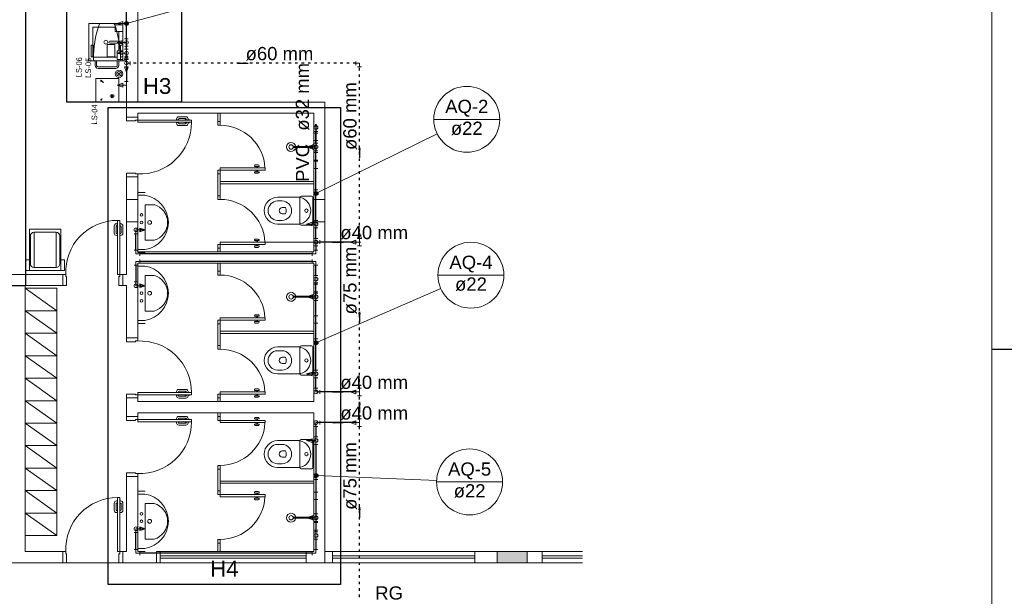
# Model space of a CAD drawing. Header units: millimetres. Extents: x -15 to 153, y -141 to 37.
# Tile 60 of 98: x 29 to 68, y -3 to 21. Entities that reach past the tile are written whole.
import ezdxf

# ---------------------------------------------------------------- set-up
doc = ezdxf.new("R2010")
doc.units = ezdxf.units.MM
doc.header["$MEASUREMENT"] = 0
doc.linetypes.add('DOT2', pattern=[3.175, 0, -3.175])
doc.layers.get('0').update_dxf_attribs({"color": 5, "lineweight": 20})
for name, color, linetype, lineweight in [('AF-Conexões', 9, 'Continuous', 20), ('AF-Conexões detalhe', 9, 'Continuous', 20), ('AF-Sentido tubo', 9, 'Continuous', 20), ('AF-Textos conexão', 7, 'Continuous', 20), ('AF-Textos tubo', 7, 'Continuous', 20), ('AF-Tubos', 4, 'Continuous', 30), ('AF-Tubos detalhe', 4, 'Continuous', 30), ('AQ-Colunas', 1, 'Continuous', 30), ('AQ-Conexões', 9, 'Continuous', 20), ('AQ-Conexões detalhe', 9, 'Continuous', 20), ('AQ-Indicação coluna', 5, 'Continuous', 20), ('AQ-Textos coluna', 7, 'Continuous', 20), ('AQ-Tubos detalhe', 1, 'DOT2', 30), ('DI-Detalhes', 1, 'Continuous', 30)]:
    doc.layers.add(name, color=color, linetype=linetype, lineweight=lineweight)
doc.layers.add('XX-FOLHA', color=253, linetype='Continuous')
doc.styles.add('Arial', font='arial.ttf')
doc.styles.add('romans.shx', font='txt')
doc.dimstyles.get("Standard").update_dxf_attribs({"dimtxt": 0.18, "dimasz": 0.18, "dimexe": 0.18, "dimexo": 0.0625, "dimgap": 0.09, "dimtad": 0, "dimtih": 1, "dimtoh": 1, "dimdec": 4, "dimzin": 0, "dimdsep": 46, "dimtxsty": 'Standard', "dimcen": 0.09, "dimadec": 0, "dimazin": 0, "dimtfac": 1, "dimtdec": 4, "dimtofl": 0, "dimtmove": 0, "dimatfit": 3, "dimfxl": 1, "dimtolj": 1, "dimtzin": 0, "dimarcsym": 0})

# ---------------------------------------------------------------- blocks, each defined once
blk = doc.blocks.new('Aprovacao A-1_SC')
at = {"layer": 'XX-FOLHA'}
blk.add_line((840, 297), (830, 297), dxfattribs=at)
at = {"layer": 'XX-FOLHA', "ltscale": 0.5, "const_width": 0.5}
blk.add_lwpolyline([(25, 584), (25, 10), (830, 10), (830, 584), (25, 584)], dxfattribs=at)

msp = doc.modelspace()

# ---------------------------------------------------------------- hatches: boundary and pattern name
at = {"linetype": 'Continuous'}
msp.add_hatch(color=256, dxfattribs=at).paths.add_polyline_path([(48.913, -0.745), (47.714, -0.745), (47.714, -1.195), (48.913, -1.195)])

# ---------------------------------------------------------------- linework, layer by layer
for p, q in [((32.864, 16.654), (32.864, 35.146)), ((33.314, 17.255), (33.314, 25.805)), ((31.363, 20.405), (31.363, 18.904)), ((31.363, 20.405), (32.864, 20.405)), ((31.514, 20.254), (32.414, 20.254)), ((31.514, 20.254), (31.514, 19.055)), ((31.831, 20.405), (32.335, 20.405)), ((32.414, 20.344), (32.414, 20.086)), ((32.414, 20.344), (32.713, 20.344)), ((32.713, 20.405), (32.713, 18.904)), ((32.864, 20.405), (32.864, 18.904)), ((32.414, 20.086), (32.713, 20.086)), ((32.564, 20.086), (32.564, 19.7)), ((31.543, 19.538), (31.453, 19.538)), ((31.453, 19.538), (31.453, 19.07)), ((31.543, 19.538), (31.543, 19.07)), ((32.092, 19.561), (32.401, 19.561)), ((32.092, 19.064), (32.092, 19.561)), ((32.713, 19.7), (32.204, 19.7)), ((32.713, 19.61), (32.204, 19.61)), ((32.401, 19.561), (32.401, 19.064)), ((32.564, 19.61), (32.564, 19.304)), ((32.623, 19.538), (32.713, 19.538)), ((32.623, 19.538), (32.623, 19.07)), ((32.713, 19.538), (32.713, 19.07)), ((31.543, 19.07), (31.453, 19.07)), ((31.514, 19.055), (32.497, 19.055)), ((32.401, 19.064), (32.092, 19.064)), ((32.497, 19.304), (32.713, 19.304)), ((32.497, 18.965), (32.497, 19.304)), ((32.497, 18.965), (32.713, 18.965)), ((32.623, 19.07), (32.713, 19.07)), ((31.363, 18.904), (32.864, 18.904)), ((31.601, 18.904), (32.564, 18.904)), ((31.61, 18.904), (31.61, 18.724)), ((31.669, 18.904), (31.669, 18.724)), ((31.73, 18.665), (32.437, 18.665)), ((31.73, 18.605), (32.437, 18.605)), ((32.497, 18.904), (32.497, 18.724)), ((32.555, 18.904), (32.555, 18.724)), ((32.864, 18.812), (32.864, 17.932)), ((31.867, 18.094), (31.928, 18.034)), ((31.871, 18.11), (31.939, 18.044)), ((31.939, 18.044), (31.928, 18.034)), ((31.853, 17.39), (31.849, 17.387)), ((31.879, 17.327), (31.849, 17.387)), ((31.885, 17.332), (31.853, 17.39)), ((31.865, 17.369), (31.88, 17.378)), ((31.871, 17.356), (31.889, 17.368)), ((31.88, 17.378), (31.889, 17.368)), ((31.879, 17.327), (31.885, 17.332)), ((33.314, 17.255), (40.813, 17.255)), ((40.813, -0.745), (40.813, 17.255)), ((32.864, 16.654), (33.314, 16.654)), ((32.864, 16.654), (32.864, 16.505)), ((33.314, 16.805), (40.363, 16.805)), ((33.314, 16.654), (33.314, 16.805)), ((33.314, 16.535), (33.314, 16.654)), ((34.871, 16.537), (34.871, 16.576)), ((34.961, 16.666), (35.246, 16.666)), ((34.976, 16.591), (35.233, 16.591)), ((35.336, 16.55), (35.336, 16.576)), ((36.524, 16.805), (36.524, 16.474)), ((36.614, 16.805), (36.614, 16.474)), ((40.363, 11.254), (40.363, 16.805)), ((32.864, 16.505), (33.224, 16.505)), ((33.224, 16.505), (33.224, 16.535)), ((33.224, 16.535), (33.314, 16.535)), ((33.314, 16.535), (35.474, 16.535)), ((33.314, 16.445), (33.314, 16.535)), ((35.474, 16.445), (33.314, 16.445)), ((34.945, 16.537), (34.871, 16.537)), ((34.871, 16.442), (34.871, 16.405)), ((34.945, 16.442), (34.871, 16.442)), ((34.945, 16.537), (34.945, 16.559)), ((34.945, 16.442), (34.945, 16.42)), ((34.961, 16.315), (35.246, 16.315)), ((34.976, 16.388), (35.233, 16.388)), ((35.222, 16.535), (35.222, 16.553)), ((35.222, 16.553), (35.263, 16.553)), ((35.222, 16.445), (35.222, 16.427)), ((35.222, 16.427), (35.263, 16.427)), ((35.263, 16.55), (35.263, 16.559)), ((35.263, 16.429), (35.263, 16.42)), ((35.375, 16.55), (35.336, 16.55)), ((35.375, 16.429), (35.336, 16.429)), ((35.336, 16.429), (35.336, 16.405)), ((35.375, 16.535), (35.375, 16.55)), ((35.375, 16.445), (35.375, 16.429)), ((35.474, 16.535), (35.474, 16.445)), ((36.614, 16.474), (36.524, 16.474)), ((36.524, 16.474), (36.524, 16.325)), ((36.614, 16.325), (36.524, 16.325)), ((36.614, 16.474), (36.614, 16.325)), ((40.318, 15.475), (39.542, 15.475)), ((40.318, 15.434), (39.542, 15.434)), ((40.363, 15.536), (40.318, 15.536)), ((40.318, 15.536), (40.318, 15.374)), ((40.318, 15.374), (40.363, 15.374)), ((36.614, 14.615), (38.414, 14.615)), ((36.614, 14.525), (36.614, 14.615)), ((37.994, 14.674), (37.994, 14.705)), ((37.994, 14.674), (38.174, 14.674)), ((38.023, 14.735), (38.144, 14.735)), ((38.054, 14.615), (38.054, 14.674)), ((38.113, 14.615), (38.113, 14.674)), ((38.174, 14.674), (38.174, 14.705)), ((38.414, 14.525), (38.414, 14.615)), ((32.864, 14.255), (32.864, 14.404)), ((32.864, 14.404), (33.224, 14.404)), ((32.864, 14.255), (33.314, 14.255)), ((32.864, 10.354), (32.864, 14.255)), ((33.224, 14.404), (33.224, 14.375)), ((33.224, 14.375), (33.314, 14.375)), ((33.314, 14.375), (33.314, 14.255)), ((33.314, 11.254), (33.314, 14.255)), ((36.524, 14.375), (36.524, 14.525)), ((36.614, 14.525), (36.524, 14.525)), ((36.614, 14.375), (36.524, 14.375)), ((36.524, 14.375), (36.524, 13.504)), ((36.614, 14.525), (38.414, 14.525)), ((36.614, 14.375), (36.614, 14.525)), ((36.614, 14.375), (36.614, 13.504)), ((37.994, 14.435), (37.994, 14.465)), ((37.994, 14.465), (38.174, 14.465)), ((38.023, 14.404), (38.144, 14.404)), ((38.054, 14.465), (38.054, 14.525)), ((38.113, 14.465), (38.113, 14.525)), ((38.174, 14.435), (38.174, 14.465)), ((40.363, 14.075), (36.614, 14.075)), ((40.363, 13.985), (36.614, 13.985)), ((33.314, 11.254), (33.314, 13.61)), ((33.598, 13.522), (33.314, 13.522)), ((33.343, 13.639), (33.613, 13.639)), ((36.614, 13.504), (36.524, 13.504)), ((36.524, 13.504), (36.524, 13.355)), ((36.614, 13.504), (36.614, 13.355)), ((39.809, 13.445), (38.909, 13.445)), ((39.809, 12.365), (39.809, 13.445)), ((39.854, 13.49), (40.289, 13.49)), ((40.334, 13.445), (40.334, 12.365)), ((32.864, 13.355), (33.314, 13.355)), ((33.613, 11.72), (33.613, 13.144)), ((33.613, 13.144), (33.973, 13.144)), ((36.614, 13.355), (36.524, 13.355)), ((38.909, 13.295), (39.103, 13.295)), ((39.223, 13.031), (39.103, 13.031)), ((40.363, 13.355), (40.813, 13.355)), ((39.103, 12.779), (39.223, 12.779)), ((32.374, 12.004), (32.374, 12.289)), ((32.447, 12.017), (32.447, 12.275)), ((32.486, 12.379), (32.464, 12.379)), ((32.486, 12.305), (32.477, 12.305)), ((32.486, 12.415), (32.486, 12.379)), ((32.504, 12.415), (32.486, 12.415)), ((32.486, 12.265), (32.486, 12.305)), ((32.504, 12.265), (32.486, 12.265)), ((32.504, 12.514), (32.504, 10.354)), ((32.594, 12.514), (32.504, 12.514)), ((32.594, 10.354), (32.594, 12.514)), ((32.594, 12.415), (32.609, 12.415)), ((32.594, 12.265), (32.612, 12.265)), ((32.609, 12.415), (32.609, 12.379)), ((32.609, 12.379), (32.632, 12.379)), ((32.609, 12.305), (32.618, 12.305)), ((32.612, 12.265), (32.612, 12.305)), ((32.65, 12.017), (32.65, 12.275)), ((32.722, 12.004), (32.722, 12.289)), ((32.864, 12.455), (33.314, 12.455)), ((38.909, 12.514), (39.103, 12.514)), ((39.809, 12.365), (38.909, 12.365)), ((40.289, 12.32), (39.854, 12.32)), ((40.363, 12.455), (40.813, 12.455)), ((29.017, 10.781), (29.017, 11.887)), ((29.167, 10.633), (29.167, 12.037)), ((29.167, 12.037), (30.049, 12.037)), ((30.049, 10.633), (30.049, 12.037)), ((30.2, 10.781), (30.2, 11.887)), ((32.501, 11.914), (32.464, 11.914)), ((32.501, 11.987), (32.477, 11.987)), ((32.501, 11.987), (32.501, 11.914)), ((32.596, 11.987), (32.596, 11.914)), ((32.596, 11.987), (32.618, 11.987)), ((32.596, 11.914), (32.632, 11.914)), ((33.613, 11.72), (33.973, 11.72)), ((36.524, 11.405), (36.524, 11.555)), ((36.614, 11.555), (36.524, 11.555)), ((36.614, 11.645), (38.414, 11.645)), ((36.614, 11.555), (36.614, 11.645)), ((36.614, 11.555), (38.414, 11.555)), ((36.614, 11.405), (36.614, 11.555)), ((37.994, 11.704), (37.994, 11.735)), ((37.994, 11.704), (38.174, 11.704)), ((37.994, 11.465), (37.994, 11.495)), ((37.994, 11.495), (38.174, 11.495)), ((38.023, 11.765), (38.144, 11.765)), ((38.054, 11.645), (38.054, 11.704)), ((38.054, 11.495), (38.054, 11.555)), ((38.113, 11.645), (38.113, 11.704)), ((38.113, 11.495), (38.113, 11.555)), ((38.174, 11.704), (38.174, 11.735)), ((38.174, 11.465), (38.174, 11.495)), ((38.414, 11.555), (38.414, 11.645)), ((38.414, 11.645), (42.244, 11.645)), ((33.598, 11.344), (33.314, 11.344)), ((33.314, 11.254), (40.363, 11.254)), ((33.314, 11.254), (40.363, 11.254)), ((33.343, 11.225), (33.613, 11.225)), ((36.524, 11.405), (36.524, 11.254)), ((36.614, 11.405), (36.524, 11.405)), ((36.614, 11.405), (36.614, 11.254)), ((38.023, 11.434), (38.144, 11.434)), ((28.828, 10.939), (28.828, 10.505)), ((28.978, 10.939), (28.828, 10.939)), ((30.238, 10.939), (30.389, 10.939)), ((30.389, 10.939), (30.389, 10.505)), ((33.314, 7.805), (33.314, 10.804)), ((33.314, 10.804), (40.363, 10.804)), ((33.314, 8.419), (33.314, 10.775)), ((33.598, 10.687), (33.314, 10.687)), ((33.343, 10.804), (33.613, 10.804)), ((36.524, 10.804), (36.524, 10.475)), ((36.614, 10.804), (36.614, 10.475)), ((40.363, 5.255), (40.363, 10.804)), ((23.864, 10.354), (30.314, 10.354)), ((28.828, 10.505), (28.978, 10.505)), ((29.167, 10.633), (30.049, 10.633)), ((30.389, 10.505), (30.238, 10.505)), ((30.314, 9.904), (30.314, 10.354)), ((30.434, 10.354), (30.314, 10.354)), ((30.434, 10.264), (30.434, 10.354)), ((30.463, 10.264), (30.434, 10.264)), ((30.463, 9.904), (30.463, 10.264)), ((32.504, 10.354), (32.594, 10.354)), ((32.564, 9.904), (32.564, 10.264)), ((32.564, 10.264), (32.594, 10.264)), ((32.594, 10.354), (32.713, 10.354)), ((32.594, 10.264), (32.594, 10.354)), ((32.713, 10.354), (32.864, 10.354)), ((32.713, 9.904), (32.713, 10.354)), ((33.613, 8.885), (33.613, 10.309)), ((33.613, 10.309), (33.973, 10.309)), ((36.614, 10.475), (36.524, 10.475)), ((36.524, 10.475), (36.524, 10.325)), ((36.614, 10.325), (36.524, 10.325)), ((36.614, 10.475), (36.614, 10.325)), ((28.814, -0.745), (28.814, 9.904)), ((28.814, 9.904), (30.314, 9.904)), ((30.314, 9.904), (30.463, 9.904)), ((32.713, 9.904), (32.564, 9.904)), ((32.713, 9.904), (32.864, 9.904)), ((32.864, 7.805), (32.864, 9.904)), ((30.074, 8.894), (28.814, 9.794)), ((40.318, 9.476), (39.542, 9.476)), ((40.363, 9.535), (40.318, 9.535)), ((40.318, 9.535), (40.318, 9.373)), ((40.318, 9.434), (39.542, 9.434)), ((40.318, 9.373), (40.363, 9.373)), ((30.074, 7.994), (28.814, 8.894)), ((28.814, 8.894), (30.074, 8.894)), ((33.613, 8.885), (33.973, 8.885)), ((37.994, 8.675), (37.994, 8.705)), ((37.994, 8.675), (38.174, 8.675)), ((38.023, 8.734), (38.144, 8.734)), ((38.054, 8.615), (38.054, 8.675)), ((38.113, 8.615), (38.113, 8.675)), ((38.174, 8.675), (38.174, 8.705)), ((33.598, 8.509), (33.314, 8.509)), ((33.343, 8.39), (33.613, 8.39)), ((36.524, 8.374), (36.524, 8.525)), ((36.614, 8.525), (36.524, 8.525)), ((36.614, 8.374), (36.524, 8.374)), ((36.524, 8.374), (36.524, 7.505)), ((36.614, 8.615), (38.414, 8.615)), ((36.614, 8.525), (36.614, 8.615)), ((36.614, 8.525), (38.414, 8.525)), ((36.614, 8.374), (36.614, 8.525)), ((36.614, 8.374), (36.614, 7.505)), ((37.994, 8.435), (37.994, 8.464)), ((37.994, 8.464), (38.174, 8.464)), ((38.023, 8.405), (38.144, 8.405)), ((38.054, 8.464), (38.054, 8.525)), ((38.113, 8.464), (38.113, 8.525)), ((38.174, 8.435), (38.174, 8.464)), ((38.414, 8.525), (38.414, 8.615)), ((30.074, 7.094), (28.814, 7.994)), ((28.814, 7.994), (30.074, 7.994)), ((40.363, 8.075), (36.614, 8.075)), ((40.363, 7.985), (36.614, 7.985)), ((32.864, 7.805), (33.314, 7.805)), ((32.864, 7.805), (32.864, 7.654)), ((32.864, 7.654), (33.224, 7.654)), ((33.224, 7.685), (33.314, 7.685)), ((33.224, 7.654), (33.224, 7.685)), ((33.314, 7.685), (33.314, 7.805)), ((36.614, 7.505), (36.524, 7.505)), ((36.524, 7.505), (36.524, 7.355)), ((36.614, 7.505), (36.614, 7.355)), ((36.614, 7.355), (36.524, 7.355)), ((39.809, 7.445), (38.909, 7.445)), ((38.909, 7.294), (39.103, 7.294)), ((39.809, 6.365), (39.809, 7.445)), ((39.854, 7.49), (40.289, 7.49)), ((40.334, 7.445), (40.334, 6.365)), ((30.074, 6.194), (28.814, 7.094)), ((28.814, 7.094), (30.074, 7.094)), ((39.223, 7.031), (39.103, 7.031)), ((39.103, 6.779), (39.223, 6.779)), ((38.909, 6.515), (39.103, 6.515)), ((39.809, 6.365), (38.909, 6.365)), ((40.289, 6.32), (39.854, 6.32)), ((30.074, 5.294), (28.814, 6.194)), ((32.864, 5.555), (33.224, 5.555)), ((32.864, 5.404), (32.864, 5.555)), ((33.224, 5.555), (33.224, 5.525)), ((33.224, 5.525), (33.314, 5.525)), ((35.474, 5.615), (33.314, 5.615)), ((33.314, 5.615), (33.314, 5.525)), ((33.314, 5.525), (35.474, 5.525)), ((33.314, 5.525), (33.314, 5.404)), ((34.871, 5.618), (34.871, 5.656)), ((34.945, 5.618), (34.871, 5.618)), ((34.945, 5.521), (34.871, 5.521)), ((34.871, 5.521), (34.871, 5.485)), ((34.945, 5.618), (34.945, 5.641)), ((34.945, 5.521), (34.945, 5.498)), ((34.961, 5.746), (35.246, 5.746)), ((34.976, 5.669), (35.233, 5.669)), ((35.222, 5.633), (35.263, 5.633)), ((35.222, 5.615), (35.222, 5.633)), ((35.222, 5.525), (35.222, 5.507)), ((35.263, 5.632), (35.263, 5.641)), ((35.336, 5.632), (35.336, 5.656)), ((35.375, 5.632), (35.336, 5.632)), ((35.375, 5.615), (35.375, 5.632)), ((35.375, 5.525), (35.375, 5.507)), ((35.474, 5.525), (35.474, 5.615)), ((36.524, 5.404), (36.524, 5.555)), ((36.614, 5.555), (36.524, 5.555)), ((36.614, 5.645), (38.414, 5.645)), ((36.614, 5.555), (36.614, 5.645)), ((36.614, 5.555), (38.414, 5.555)), ((36.614, 5.404), (36.614, 5.555)), ((37.994, 5.705), (37.994, 5.735)), ((37.994, 5.705), (38.174, 5.705)), ((38.023, 5.764), (38.144, 5.764)), ((38.054, 5.645), (38.054, 5.705)), ((38.054, 5.494), (38.054, 5.555)), ((38.113, 5.645), (38.113, 5.705)), ((38.113, 5.494), (38.113, 5.555)), ((38.174, 5.705), (38.174, 5.735)), ((38.414, 5.555), (38.414, 5.645)), ((30.074, 4.394), (28.814, 5.294)), ((28.814, 5.294), (30.074, 5.294)), ((33.314, 5.404), (32.864, 5.404)), ((32.864, 4.655), (32.864, 5.404)), ((33.314, 5.255), (33.314, 5.404)), ((33.314, 5.255), (40.363, 5.255)), ((33.314, 5.255), (40.363, 5.255)), ((34.961, 5.395), (35.246, 5.395)), ((34.976, 5.47), (35.233, 5.47)), ((35.222, 5.507), (35.263, 5.507)), ((35.263, 5.507), (35.263, 5.498)), ((35.336, 5.507), (35.336, 5.485)), ((35.375, 5.507), (35.336, 5.507)), ((36.524, 5.404), (36.524, 5.255)), ((36.614, 5.404), (36.524, 5.404)), ((36.614, 5.404), (36.614, 5.255)), ((37.994, 5.465), (37.994, 5.494)), ((37.994, 5.494), (38.174, 5.494)), ((38.023, 5.435), (38.144, 5.435)), ((38.174, 5.465), (38.174, 5.494)), ((33.314, 4.805), (33.314, 4.655)), ((33.314, 4.655), (33.314, 4.805)), ((33.314, 4.805), (40.363, 4.805)), ((36.524, 4.655), (36.524, 4.805)), ((36.614, 4.655), (36.614, 4.805)), ((40.363, -0.745), (40.363, 4.805)), ((30.074, 3.494), (28.814, 4.394)), ((28.814, 4.394), (30.074, 4.394)), ((33.314, 4.655), (32.864, 4.655)), ((32.864, 4.655), (32.864, 4.504)), ((32.864, 4.504), (33.224, 4.504)), ((33.224, 4.504), (33.224, 4.535)), ((33.224, 4.535), (33.314, 4.535)), ((33.314, 4.535), (33.314, 4.655)), ((33.314, 4.535), (35.474, 4.535)), ((33.314, 4.445), (33.314, 4.535)), ((35.474, 4.445), (33.314, 4.445)), ((34.871, 4.538), (34.871, 4.576)), ((34.945, 4.538), (34.871, 4.538)), ((34.871, 4.441), (34.871, 4.405)), ((34.945, 4.441), (34.871, 4.441)), ((34.945, 4.538), (34.945, 4.561)), ((34.945, 4.441), (34.945, 4.418)), ((34.961, 4.666), (35.246, 4.666)), ((34.976, 4.589), (35.233, 4.589)), ((34.976, 4.39), (35.233, 4.39)), ((35.222, 4.535), (35.222, 4.553)), ((35.222, 4.553), (35.263, 4.553)), ((35.222, 4.445), (35.222, 4.427)), ((35.222, 4.427), (35.263, 4.427)), ((35.263, 4.552), (35.263, 4.561)), ((35.263, 4.427), (35.263, 4.418)), ((35.336, 4.552), (35.336, 4.576)), ((35.375, 4.552), (35.336, 4.552)), ((35.375, 4.427), (35.336, 4.427)), ((35.336, 4.427), (35.336, 4.405)), ((35.375, 4.535), (35.375, 4.552)), ((35.375, 4.445), (35.375, 4.427)), ((35.474, 4.535), (35.474, 4.445)), ((36.614, 4.655), (36.524, 4.655)), ((36.524, 4.655), (36.524, 4.504)), ((36.614, 4.504), (36.524, 4.504)), ((36.614, 4.655), (36.614, 4.504)), ((36.614, 4.504), (38.414, 4.504)), ((36.614, 4.504), (36.614, 4.414)), ((36.614, 4.414), (38.414, 4.414)), ((37.994, 4.594), (37.994, 4.565)), ((37.994, 4.565), (38.174, 4.565)), ((37.994, 4.355), (37.994, 4.324)), ((37.994, 4.355), (38.174, 4.355)), ((38.023, 4.625), (38.144, 4.625)), ((38.054, 4.565), (38.054, 4.504)), ((38.054, 4.414), (38.054, 4.355)), ((38.113, 4.565), (38.113, 4.504)), ((38.113, 4.414), (38.113, 4.355)), ((38.174, 4.594), (38.174, 4.565)), ((38.174, 4.355), (38.174, 4.324)), ((38.414, 4.504), (38.414, 4.414)), ((34.961, 4.315), (35.246, 4.315)), ((38.023, 4.295), (38.144, 4.295)), ((39.809, 3.694), (38.909, 3.694)), ((39.809, 2.614), (39.809, 3.694)), ((39.854, 3.739), (40.289, 3.739)), ((40.334, 3.694), (40.334, 2.614)), ((30.074, 2.594), (28.814, 3.494)), ((28.814, 3.494), (30.074, 3.494)), ((38.909, 3.545), (39.103, 3.545)), ((39.223, 3.28), (39.103, 3.28)), ((38.909, 2.765), (39.103, 2.765)), ((39.103, 3.028), (39.223, 3.028)), ((30.074, 1.694), (28.814, 2.594)), ((32.864, 2.254), (32.864, 2.405)), ((32.864, 2.405), (33.224, 2.405)), ((33.224, 2.405), (33.224, 2.375)), ((33.224, 2.375), (33.314, 2.375)), ((33.314, 2.375), (33.314, 2.254)), ((36.614, 2.704), (36.524, 2.704)), ((36.524, 2.555), (36.524, 2.704)), ((36.614, 2.555), (36.524, 2.555)), ((36.524, 1.685), (36.524, 2.555)), ((36.614, 2.555), (36.614, 2.704)), ((36.614, 1.685), (36.614, 2.555)), ((39.809, 2.614), (38.909, 2.614)), ((40.289, 2.569), (39.854, 2.569)), ((32.864, -0.745), (32.864, 2.254)), ((32.864, 2.254), (33.314, 2.254)), ((33.314, -0.745), (33.314, 2.254)), ((40.363, 2.074), (36.614, 2.074)), ((40.363, 1.984), (36.614, 1.984)), ((30.074, 0.794), (28.814, 1.694)), ((28.814, 1.694), (30.074, 1.694)), ((33.314, -0.716), (33.314, 1.64)), ((33.343, 1.669), (33.613, 1.669)), ((36.614, 1.685), (36.524, 1.685)), ((36.524, 1.685), (36.524, 1.534)), ((36.614, 1.685), (36.614, 1.534)), ((37.994, 1.624), (37.994, 1.595)), ((37.994, 1.595), (38.174, 1.595)), ((38.023, 1.655), (38.144, 1.655)), ((38.054, 1.595), (38.054, 1.534)), ((38.113, 1.595), (38.113, 1.534)), ((38.174, 1.624), (38.174, 1.595)), ((32.374, 0.904), (32.374, 1.187)), ((32.486, 1.277), (32.464, 1.277)), ((32.486, 1.205), (32.477, 1.205)), ((32.486, 1.316), (32.486, 1.277)), ((32.504, 1.316), (32.486, 1.316)), ((32.486, 1.165), (32.486, 1.205)), ((32.504, 1.415), (32.504, -0.745)), ((32.594, 1.415), (32.504, 1.415)), ((32.594, -0.745), (32.594, 1.415)), ((32.594, 1.316), (32.609, 1.316)), ((32.609, 1.316), (32.609, 1.277)), ((32.609, 1.277), (32.632, 1.277)), ((32.609, 1.205), (32.618, 1.205)), ((32.612, 1.165), (32.612, 1.205)), ((32.722, 0.904), (32.722, 1.187)), ((33.598, 1.552), (33.314, 1.552)), ((36.614, 1.534), (36.524, 1.534)), ((36.614, 1.534), (38.414, 1.534)), ((36.614, 1.534), (36.614, 1.444)), ((36.614, 1.444), (38.414, 1.444)), ((37.994, 1.385), (37.994, 1.354)), ((37.994, 1.385), (38.174, 1.385)), ((38.023, 1.325), (38.144, 1.325)), ((38.054, 1.444), (38.054, 1.385)), ((38.113, 1.444), (38.113, 1.385)), ((38.174, 1.385), (38.174, 1.354)), ((38.414, 1.534), (38.414, 1.444)), ((30.074, -0.106), (28.814, 0.794)), ((28.814, 0.794), (30.074, 0.794)), ((32.447, 0.917), (32.447, 1.174)), ((32.501, 0.814), (32.464, 0.814)), ((32.501, 0.889), (32.477, 0.889)), ((32.504, 1.165), (32.486, 1.165)), ((32.501, 0.889), (32.501, 0.814)), ((32.594, 1.165), (32.612, 1.165)), ((32.596, 0.889), (32.596, 0.814)), ((32.596, 0.889), (32.618, 0.889)), ((32.596, 0.814), (32.632, 0.814)), ((32.65, 0.917), (32.65, 1.174)), ((33.613, -0.25), (33.613, 1.174)), ((33.613, 1.174), (33.973, 1.174)), ((40.318, 0.625), (39.542, 0.625)), ((40.318, 0.584), (39.542, 0.584)), ((40.363, 0.686), (40.318, 0.686)), ((40.318, 0.686), (40.318, 0.524)), ((40.318, 0.524), (40.363, 0.524)), ((33.613, -0.25), (33.973, -0.25)), ((36.614, -0.266), (36.524, -0.266)), ((36.524, -0.415), (36.524, -0.266)), ((36.614, -0.415), (36.614, -0.266)), ((28.814, -0.745), (30.314, -0.745)), ((30.314, -1.195), (30.314, -0.745)), ((30.434, -0.745), (30.314, -0.745)), ((30.434, -0.835), (30.434, -0.745)), ((32.504, -0.745), (32.594, -0.745)), ((32.594, -0.745), (32.713, -0.745)), ((32.594, -0.835), (32.594, -0.745)), ((32.713, -0.745), (32.864, -0.745)), ((32.713, -1.195), (32.713, -0.745)), ((33.598, -0.626), (33.314, -0.626)), ((33.343, -0.745), (33.613, -0.745)), ((34.063, -1.195), (34.063, -0.745)), ((34.214, -0.745), (34.063, -0.745)), ((34.214, -0.745), (40.064, -0.745)), ((34.214, -1.195), (34.214, -0.745)), ((36.614, -0.415), (36.524, -0.415)), ((36.524, -0.745), (36.524, -0.415)), ((36.614, -0.745), (36.614, -0.415)), ((40.064, -1.195), (40.064, -0.745)), ((40.064, -0.745), (40.363, -0.745)), ((40.813, -0.745), (41.114, -0.745)), ((41.114, -1.195), (41.114, -0.745)), ((41.114, -0.745), (46.814, -0.745)), ((46.814, -1.195), (46.814, -0.745)), ((46.814, -0.745), (49.514, -0.745)), ((47.714, -1.195), (47.714, -0.745)), ((48.913, -1.195), (48.913, -0.745)), ((49.514, -1.195), (49.514, -0.745)), ((49.514, -0.745), (51.12, -0.745)), ((30.463, -0.835), (30.434, -0.835)), ((30.463, -1.195), (30.463, -0.835)), ((32.564, -1.195), (32.564, -0.835)), ((32.564, -0.835), (32.594, -0.835)), ((30.314, -1.195), (26.863, -1.195)), ((30.314, -1.195), (30.463, -1.195)), ((32.713, -1.195), (32.564, -1.195)), ((32.713, -1.195), (32.864, -1.195)), ((34.214, -1.195), (34.063, -1.195)), ((34.214, -1.195), (40.064, -1.195)), ((40.064, -1.195), (41.114, -1.195)), ((41.114, -1.195), (46.814, -1.195)), ((46.814, -1.195), (49.514, -1.195)), ((49.514, -1.195), (51.12, -1.195))]:
    msp.add_line(p, q)
at = {"color": 1}
for p, q in [((34.214, -0.925), (40.064, -0.925)), ((34.214, -1.015), (40.064, -1.015)), ((41.114, -0.925), (46.814, -0.925)), ((41.114, -1.015), (46.814, -1.015)), ((49.514, -0.925), (51.12, -0.925)), ((49.514, -1.015), (51.12, -1.015))]:
    msp.add_line(p, q, dxfattribs=at)
for points in [[(33.314, 35.146), (33.314, 17.255), (40.813, 17.255), (40.813, -1.195), (2.873, -1.195), (2.864, -1.195), (2.864, -0.745), (2.864, 35.146)], [(31.633, 17.27), (31.633, 18.184), (31.649, 18.2), (32.549, 18.2), (32.564, 18.184), (32.564, 17.27), (32.549, 17.255), (31.649, 17.255), (31.633, 17.27)], [(32.249, 17.5), (32.249, 17.486), (32.216, 17.486), (32.216, 17.5), (32.249, 17.5)], [(32.276, 17.531), (32.266, 17.527), (32.248, 17.557), (32.258, 17.563), (32.276, 17.531)], [(32.267, 17.459), (32.276, 17.455), (32.258, 17.423), (32.249, 17.431), (32.267, 17.459)], [(32.317, 17.527), (32.308, 17.534), (32.324, 17.563), (32.335, 17.558), (32.317, 17.527)], [(32.308, 17.455), (32.32, 17.462), (32.335, 17.432), (32.326, 17.423), (32.308, 17.455)], [(32.335, 17.489), (32.335, 17.5), (32.369, 17.5), (32.369, 17.489), (32.335, 17.489)], [(28.978, 12.163), (28.978, 10.505), (30.238, 10.505), (30.238, 12.163), (28.978, 12.163)], [(30.074, 9.794), (30.074, 6.194), (28.814, 6.194), (28.814, 9.794), (30.074, 9.794)], [(30.074, 6.194), (30.074, 2.594), (28.814, 2.594), (28.814, 6.194), (30.074, 6.194)], [(30.074, 2.594), (30.074, -0.106), (28.814, -0.106), (28.814, 2.594), (30.074, 2.594)]]:
    msp.add_lwpolyline(points)
for centre, radius in [((32.038, 19.655), 0.0769), ((32.564, 18.386), 0.15), ((32.564, 18.386), 0.09), ((32.564, 18.386), 0.03), ((31.852, 18.11), 0.0203), ((31.852, 17.347), 0.0152), ((32.293, 17.494), 0.0356), ((32.293, 17.494), 0.0109), ((39.458, 15.455), 0.0879), ((33.464, 12.733), 0.0525), ((40.07, 12.905), 0.0675), ((33.464, 12.433), 0.0525), ((33.793, 12.433), 0.075), ((33.464, 12.131), 0.0525), ((33.464, 9.898), 0.0525), ((33.464, 9.598), 0.0525), ((33.793, 9.598), 0.075), ((39.458, 9.454), 0.0879), ((33.464, 9.296), 0.0525), ((40.07, 6.905), 0.0675), ((40.07, 3.154), 0.0675), ((33.464, 0.763), 0.0525), ((33.464, 0.463), 0.0525), ((33.793, 0.463), 0.075), ((39.458, 0.605), 0.0879), ((33.464, 0.161), 0.0525)]:
    msp.add_circle(centre, radius)
for centre, radius, start, end in [((35.804, 18.974), 4.262, 161.148, 180.126), ((31.831, 20.344), 0.06, 90, 173.725), ((32.335, 20.344), 0.06, 6.2747, 90), ((28.361, 18.974), 4.262, 359.874, 18.8523), ((32.204, 19.655), 0.045, 90, 270), ((31.601, 18.965), 0.06, 180.11, 270), ((32.564, 18.965), 0.06, 270, 359.89), ((31.73, 18.724), 0.12, 180, 270), ((31.73, 18.724), 0.06, 180, 270), ((32.437, 18.724), 0.06, 270, 0), ((32.437, 18.724), 0.12, 270, 0), ((34.961, 16.576), 0.09, 90, 180), ((34.976, 16.559), 0.03, 90, 180), ((35.233, 16.559), 0.03, 0, 90), ((35.246, 16.576), 0.09, 0, 90), ((33.401, 16.445), 2.072, 267.562, 0), ((34.961, 16.405), 0.09, 180, 270), ((34.976, 16.42), 0.03, 180, 270), ((35.233, 16.42), 0.03, 270, 0), ((35.246, 16.405), 0.09, 270, 0), ((36.61, 14.521), 1.804, 2.9928, 89.9448), ((39.458, 15.455), 0.18, 6.7357, 353.264), ((38.023, 14.705), 0.03, 90, 180), ((38.144, 14.705), 0.03, 0, 90), ((38.023, 14.435), 0.03, 180, 270), ((38.144, 14.435), 0.03, 270, 0), ((33.343, 13.61), 0.03, 90, 180), ((33.445, 12.433), 1.099, 277.982, 82.0182), ((38.923, 12.905), 0.54, 91.6139, 268.386), ((39.845, 13.484), 0.0552, 225.738, 261.132), ((39.854, 13.445), 0.045, 90, 180), ((39.701, 12.905), 0.543, 284.705, 75.2952), ((40.289, 13.445), 0.045, 0, 90), ((33.773, 12.433), 0.74, 285.683, 74.3166), ((36.61, 11.551), 1.804, 2.9928, 89.9448), ((38.926, 12.905), 0.39, 92.2466, 267.753), ((39.116, 12.896), 0.134, 96.016, 176.881), ((39.088, 12.905), 0.39, 272.247, 87.7534), ((39.223, 13.016), 0.015, 30.6081, 90), ((38.999, 12.905), 0.262, 333.116, 26.8837), ((39.116, 12.913), 0.134, 182.241, 264.025), ((39.223, 12.793), 0.015, 270, 329.392), ((32.504, 10.444), 2.072, 90, 182.438), ((32.464, 12.289), 0.09, 90, 180), ((32.477, 12.275), 0.03, 90, 180), ((32.618, 12.275), 0.03, 0, 90), ((32.632, 12.289), 0.09, 0, 90), ((39.845, 12.325), 0.0552, 98.8679, 134.262), ((39.854, 12.365), 0.045, 180, 270), ((40.289, 12.365), 0.045, 270, 0), ((29.167, 11.887), 0.15, 90, 180), ((30.049, 11.887), 0.15, 0, 90), ((32.464, 12.004), 0.09, 180, 270), ((32.477, 12.017), 0.03, 180, 270), ((32.618, 12.017), 0.03, 270, 0), ((32.632, 12.004), 0.09, 270, 0), ((38.023, 11.735), 0.03, 90, 180), ((38.023, 11.465), 0.03, 180, 270), ((38.144, 11.735), 0.03, 0, 90), ((38.144, 11.465), 0.03, 270, 0), ((33.343, 11.254), 0.03, 180, 270), ((29.167, 10.781), 0.15, 180, 270), ((30.049, 10.781), 0.15, 270, 0), ((33.445, 9.598), 1.099, 277.982, 82.0182), ((33.773, 9.598), 0.74, 285.683, 74.3166), ((36.61, 8.521), 1.804, 2.9928, 89.9448), ((39.458, 9.454), 0.18, 6.7357, 353.264), ((38.023, 8.705), 0.03, 90, 180), ((38.144, 8.705), 0.03, 0, 90), ((33.343, 8.419), 0.03, 180, 270), ((38.023, 8.435), 0.03, 180, 270), ((38.144, 8.435), 0.03, 270, 0), ((33.401, 5.615), 2.072, 0, 92.4378), ((36.61, 5.551), 1.804, 2.9928, 89.9448), ((38.923, 6.905), 0.54, 91.6139, 268.386), ((38.926, 6.905), 0.39, 92.2466, 267.753), ((39.088, 6.905), 0.39, 272.247, 87.7534), ((39.845, 7.483), 0.0552, 225.738, 261.132), ((39.854, 7.445), 0.045, 90, 180), ((39.701, 6.905), 0.543, 284.705, 75.2952), ((40.289, 7.445), 0.045, 0, 90), ((39.116, 6.898), 0.134, 96.016, 176.881), ((39.116, 6.911), 0.134, 182.241, 264.025), ((39.223, 7.015), 0.015, 30.6081, 90), ((39.223, 6.794), 0.015, 270, 329.392), ((38.999, 6.905), 0.262, 333.116, 26.8837), ((39.845, 6.326), 0.0552, 98.8679, 134.262), ((39.854, 6.365), 0.045, 180, 270), ((40.289, 6.365), 0.045, 270, 0), ((34.961, 5.656), 0.09, 90, 180), ((34.976, 5.641), 0.03, 90, 180), ((35.233, 5.641), 0.03, 0, 90), ((35.246, 5.656), 0.09, 0, 90), ((38.023, 5.735), 0.03, 90, 180), ((38.144, 5.735), 0.03, 0, 90), ((34.961, 5.485), 0.09, 180, 270), ((34.976, 5.498), 0.03, 180, 270), ((35.233, 5.498), 0.03, 270, 0), ((35.246, 5.485), 0.09, 270, 0), ((38.023, 5.465), 0.03, 180, 270), ((38.144, 5.465), 0.03, 270, 0), ((33.401, 4.445), 2.072, 267.562, 0), ((34.961, 4.576), 0.09, 90, 180), ((34.961, 4.405), 0.09, 180, 270), ((34.976, 4.561), 0.03, 90, 180), ((34.976, 4.418), 0.03, 180, 270), ((35.233, 4.561), 0.03, 0, 90), ((35.233, 4.418), 0.03, 270, 0), ((35.246, 4.576), 0.09, 0, 90), ((35.246, 4.405), 0.09, 270, 0), ((36.61, 4.508), 1.804, 270.055, 357.007), ((38.023, 4.594), 0.03, 90, 180), ((38.144, 4.594), 0.03, 0, 90), ((38.023, 4.324), 0.03, 180, 270), ((38.144, 4.324), 0.03, 270, 0), ((38.923, 3.154), 0.54, 91.6139, 268.386), ((39.845, 3.734), 0.0552, 225.738, 261.132), ((39.854, 3.694), 0.045, 90, 180), ((39.701, 3.154), 0.543, 284.705, 75.2952), ((40.289, 3.694), 0.045, 0, 90), ((38.926, 3.154), 0.39, 92.2466, 267.753), ((39.116, 3.148), 0.134, 96.016, 176.881), ((39.116, 3.163), 0.134, 182.241, 264.025), ((39.088, 3.154), 0.39, 272.247, 87.7534), ((39.223, 3.266), 0.015, 30.6081, 90), ((38.999, 3.154), 0.262, 333.116, 26.8837), ((39.223, 3.044), 0.015, 270, 329.392), ((39.845, 2.576), 0.0552, 98.8679, 134.262), ((39.854, 2.614), 0.045, 180, 270), ((40.289, 2.614), 0.045, 270, 0), ((38.023, 1.624), 0.03, 90, 180), ((38.144, 1.624), 0.03, 0, 90), ((32.504, -0.658), 2.072, 90, 182.438), ((32.464, 1.187), 0.09, 90, 180), ((32.477, 1.174), 0.03, 90, 180), ((32.618, 1.174), 0.03, 0, 90), ((32.632, 1.187), 0.09, 0, 90), ((33.445, 0.463), 1.099, 277.982, 82.0182), ((36.61, 1.538), 1.804, 270.055, 357.007), ((38.023, 1.354), 0.03, 180, 270), ((38.144, 1.354), 0.03, 270, 0), ((32.464, 0.904), 0.09, 180, 270), ((32.477, 0.917), 0.03, 180, 270), ((32.618, 0.917), 0.03, 270, 0), ((32.632, 0.904), 0.09, 270, 0), ((33.773, 0.463), 0.74, 285.683, 74.3166), ((39.458, 0.605), 0.18, 6.7357, 353.264), ((33.343, -0.716), 0.03, 180, 270)]:
    msp.add_arc(centre, radius, start, end)
at = {"layer": 'AF-Conexões', "linetype": 'Continuous'}
for p, q in [((32.714, 19.718), (32.489, 19.643)), ((32.714, 19.718), (32.714, 19.568)), ((32.789, 19.793), (32.939, 19.793)), ((32.864, 19.643), (32.864, 19.793)), ((32.864, 19.643), (32.489, 19.643)), ((32.714, 19.568), (32.489, 19.643)), ((32.789, 19.493), (32.939, 19.493)), ((32.789, 19.367), (32.939, 19.367)), ((32.864, 19.643), (32.864, 19.493)), ((32.864, 19.217), (32.864, 19.367)), ((32.714, 19.292), (32.489, 19.217)), ((32.864, 19.217), (32.489, 19.217)), ((32.714, 19.142), (32.489, 19.217)), ((32.714, 19.292), (32.714, 19.142)), ((32.789, 18.962), (32.864, 19.186)), ((32.789, 19.067), (32.939, 19.067)), ((32.789, 18.962), (32.939, 18.962)), ((32.864, 19.217), (32.864, 19.067)), ((32.939, 18.962), (32.864, 19.186)), ((32.864, 18.811), (32.864, 18.962)), ((32.789, 18.661), (32.939, 18.661)), ((32.789, 18.661), (32.864, 18.436)), ((32.864, 18.811), (33.014, 18.811)), ((32.864, 18.811), (32.864, 18.661)), ((32.939, 18.661), (32.864, 18.436)), ((33.014, 18.886), (33.014, 18.736)), ((42.046, 18.886), (42.046, 18.736)), ((42.197, 18.812), (42.046, 18.812)), ((42.122, 18.661), (42.271, 18.661)), ((42.197, 18.812), (42.197, 18.661)), ((32.714, 18.007), (32.489, 17.932)), ((32.864, 17.932), (32.489, 17.932)), ((32.714, 17.857), (32.489, 17.932)), ((32.714, 18.007), (32.714, 17.857)), ((32.789, 18.082), (32.939, 18.082)), ((32.864, 17.932), (32.864, 18.082)), ((40.453, 16.232), (40.453, 16.082)), ((40.453, 16.232), (40.453, 16.082)), ((40.378, 16.082), (40.528, 16.082)), ((40.378, 16.082), (40.528, 16.082)), ((40.303, 15.53), (40.078, 15.455)), ((40.453, 15.455), (40.078, 15.455)), ((40.303, 15.38), (40.078, 15.455)), ((40.303, 15.53), (40.303, 15.38)), ((40.378, 15.605), (40.528, 15.605)), ((40.378, 15.605), (40.528, 15.605)), ((40.453, 15.455), (40.453, 15.605)), ((40.453, 15.455), (40.453, 15.605)), ((40.453, 15.455), (40.453, 15.305)), ((40.453, 15.455), (40.453, 15.305)), ((40.378, 15.305), (40.528, 15.305)), ((40.378, 15.305), (40.528, 15.305)), ((40.303, 12.442), (40.078, 12.367)), ((40.453, 12.367), (40.078, 12.367)), ((40.303, 12.292), (40.078, 12.367)), ((40.303, 12.442), (40.303, 12.292)), ((40.378, 12.517), (40.528, 12.517)), ((40.453, 12.367), (40.453, 12.517)), ((40.453, 12.367), (40.453, 12.217)), ((33.17, 11.983), (33.32, 11.983)), ((33.245, 12.133), (33.245, 11.983)), ((33.245, 12.133), (33.62, 12.133)), ((33.395, 12.208), (33.395, 12.058)), ((33.395, 12.208), (33.62, 12.133)), ((33.395, 12.058), (33.62, 12.133)), ((40.378, 12.217), (40.528, 12.217)), ((42.122, 11.794), (42.197, 12.019)), ((42.271, 11.794), (42.197, 12.019)), ((40.378, 11.795), (40.528, 11.795)), ((40.378, 11.495), (40.528, 11.495)), ((40.453, 11.645), (40.453, 11.795)), ((40.453, 11.645), (40.603, 11.645)), ((40.453, 11.645), (40.453, 11.495)), ((40.603, 11.72), (40.603, 11.57)), ((42.046, 11.72), (41.821, 11.645)), ((42.046, 11.569), (41.821, 11.645)), ((42.046, 11.72), (42.046, 11.569)), ((42.197, 11.645), (42.046, 11.645)), ((42.122, 11.794), (42.271, 11.794)), ((42.122, 11.495), (42.271, 11.495)), ((42.197, 11.645), (42.197, 11.794)), ((42.197, 11.645), (42.197, 11.495)), ((33.17, 11.32), (33.32, 11.32)), ((33.245, 11.17), (33.245, 11.32)), ((33.245, 11.17), (33.395, 11.17)), ((33.395, 11.245), (33.395, 11.095)), ((40.303, 11.245), (40.303, 11.095)), ((40.453, 11.17), (40.303, 11.17)), ((40.378, 11.32), (40.528, 11.32)), ((40.453, 11.17), (40.453, 11.32)), ((33.17, 10.718), (33.32, 10.718)), ((33.245, 10.868), (33.395, 10.868)), ((33.245, 10.868), (33.245, 10.718)), ((33.395, 10.943), (33.395, 10.793)), ((40.303, 10.943), (40.303, 10.793)), ((40.453, 10.868), (40.303, 10.868)), ((40.378, 10.718), (40.528, 10.718)), ((40.453, 10.868), (40.453, 10.718)), ((40.378, 10.312), (40.528, 10.312)), ((40.453, 10.162), (40.453, 10.312)), ((33.17, 10.048), (33.32, 10.048)), ((33.245, 9.898), (33.245, 10.048)), ((33.245, 9.898), (33.62, 9.898)), ((33.395, 9.973), (33.395, 9.823)), ((33.395, 9.973), (33.62, 9.898)), ((33.395, 9.823), (33.62, 9.898)), ((40.378, 10.012), (40.528, 10.012)), ((40.378, 10.012), (40.528, 10.012)), ((40.378, 9.96), (40.528, 9.96)), ((40.453, 10.162), (40.453, 10.012)), ((40.453, 10.162), (40.453, 10.012)), ((40.453, 9.81), (40.453, 9.96)), ((40.303, 9.53), (40.078, 9.455)), ((40.303, 9.53), (40.303, 9.38)), ((40.378, 9.66), (40.528, 9.66)), ((40.378, 9.605), (40.528, 9.605)), ((40.453, 9.81), (40.453, 9.66)), ((40.453, 9.455), (40.453, 9.605)), ((40.453, 9.455), (40.078, 9.455)), ((40.303, 9.38), (40.078, 9.455)), ((40.528, 9.305), (40.378, 9.306)), ((40.453, 9.455), (40.453, 9.305)), ((40.303, 6.44), (40.078, 6.365)), ((40.453, 6.365), (40.078, 6.365)), ((40.303, 6.29), (40.078, 6.365)), ((40.303, 6.44), (40.303, 6.29)), ((40.378, 6.515), (40.528, 6.515)), ((40.453, 6.365), (40.453, 6.515)), ((40.453, 6.365), (40.453, 6.215)), ((40.378, 6.215), (40.528, 6.215)), ((40.378, 5.795), (40.528, 5.795)), ((40.453, 5.645), (40.453, 5.795)), ((40.453, 5.645), (40.603, 5.645)), ((40.603, 5.72), (40.603, 5.57)), ((42.046, 5.719), (41.821, 5.645)), ((42.046, 5.57), (41.821, 5.645)), ((42.046, 5.719), (42.046, 5.57)), ((42.197, 5.645), (42.046, 5.645)), ((42.122, 5.795), (42.271, 5.795)), ((42.197, 5.645), (42.197, 5.795)), ((42.197, 5.645), (42.197, 5.494)), ((42.122, 5.494), (42.271, 5.494)), ((40.453, 4.415), (40.603, 4.415)), ((40.453, 4.415), (40.453, 4.265)), ((40.603, 4.49), (40.603, 4.34)), ((42.046, 4.49), (41.821, 4.414)), ((42.046, 4.34), (41.821, 4.414)), ((42.046, 4.49), (42.046, 4.34)), ((42.197, 4.414), (42.046, 4.414)), ((42.122, 4.565), (42.271, 4.565)), ((42.197, 4.414), (42.197, 4.565)), ((42.197, 4.414), (42.197, 4.265)), ((40.378, 4.265), (40.528, 4.265)), ((42.122, 4.265), (42.271, 4.265)), ((40.378, 3.845), (40.528, 3.845)), ((40.453, 3.695), (40.453, 3.845)), ((40.453, 3.695), (40.453, 3.545)), ((40.378, 3.545), (40.528, 3.545)), ((40.303, 0.68), (40.078, 0.605)), ((40.453, 0.605), (40.078, 0.605)), ((40.303, 0.53), (40.078, 0.605)), ((40.303, 0.68), (40.303, 0.53)), ((40.378, 0.755), (40.528, 0.755)), ((40.378, 0.455), (40.528, 0.455)), ((40.378, 0.413), (40.528, 0.413)), ((40.453, 0.605), (40.453, 0.755)), ((40.453, 0.605), (40.453, 0.455)), ((40.453, 0.263), (40.453, 0.413)), ((33.17, 0.013), (33.32, 0.013)), ((33.245, 0.163), (33.245, 0.013)), ((33.245, 0.163), (33.62, 0.163)), ((33.395, 0.238), (33.395, 0.088)), ((33.395, 0.238), (33.62, 0.163)), ((33.395, 0.088), (33.62, 0.163)), ((40.378, 0.113), (40.528, 0.113)), ((40.378, 0.045), (40.528, 0.045)), ((40.378, 0.045), (40.528, 0.045)), ((40.453, 0.263), (40.453, 0.113)), ((40.453, -0.105), (40.453, 0.045)), ((40.453, -0.105), (40.453, 0.045)), ((40.378, -0.255), (40.528, -0.255)), ((40.453, -0.105), (40.453, -0.255)), ((33.17, -0.666), (33.32, -0.666)), ((33.245, -0.816), (33.245, -0.666)), ((33.395, -0.741), (33.395, -0.891)), ((40.303, -0.741), (40.303, -0.891)), ((40.378, -0.666), (40.528, -0.666)), ((40.453, -0.816), (40.453, -0.666)), ((33.245, -0.816), (33.395, -0.816)), ((40.453, -0.816), (40.303, -0.816))]:
    msp.add_line(p, q, dxfattribs=at)
for centre in [(32.864, 19.643), (32.864, 19.643), (32.864, 19.217), (32.864, 19.217), (32.864, 18.811), (32.864, 18.811), (32.864, 18.811), (40.453, 16.232), (40.453, 16.232), (40.453, 15.455), (40.453, 15.455), (40.453, 12.367), (40.453, 12.367), (33.245, 12.133), (33.245, 12.133), (40.453, 11.645), (40.453, 11.645), (40.453, 11.645), (33.245, 9.898), (33.245, 9.898), (40.453, 10.162), (40.453, 10.162), (40.453, 9.455), (40.453, 9.455), (40.453, 6.365), (40.453, 6.365), (40.453, 5.645), (40.453, 5.645), (40.453, 5.645), (40.453, 4.415), (40.453, 4.415), (40.453, 4.415), (40.453, 3.695), (40.453, 0.605), (40.453, 0.605), (33.245, 0.163), (33.245, 0.163), (40.453, -0.105), (40.453, -0.105)]:
    msp.add_circle(centre, 0.075, dxfattribs=at)
at = {"layer": 'AF-Conexões detalhe', "linetype": 'Continuous'}
for p, q in [((40.378, 16.009), (40.528, 16.009)), ((40.453, 15.859), (40.453, 16.009)), ((40.453, 15.859), (40.453, 15.709)), ((40.378, 15.709), (40.528, 15.709))]:
    msp.add_line(p, q, dxfattribs=at)
at = {"layer": 'AF-Textos conexão', "linetype": 'Continuous'}
for p, q in [((40.303, 3.77), (40.078, 3.695)), ((40.453, 3.695), (40.078, 3.695)), ((40.303, 3.62), (40.078, 3.695)), ((40.303, 3.77), (40.303, 3.62))]:
    msp.add_line(p, q, dxfattribs=at)
msp.add_circle((40.453, 3.695), 0.075, dxfattribs=at)
at = {"layer": 'AF-Tubos', "linetype": 'DOT2', "ltscale": 0.05}
for p, q in [((42.046, 18.811), (33.014, 18.811)), ((42.196, 11.795), (42.196, 18.661)), ((42.196, 5.795), (42.196, 11.495)), ((42.196, 4.565), (42.196, 5.495)), ((42.196, -2.576), (42.196, 4.265))]:
    msp.add_line(p, q, dxfattribs=at)
at = {"layer": 'AF-Tubos'}
for p, q in [((40.453, 15.605), (40.453, 16.082)), ((42.046, 11.645), (40.603, 11.645)), ((42.046, 5.645), (40.603, 5.645)), ((42.046, 4.415), (40.603, 4.415))]:
    msp.add_line(p, q, dxfattribs=at)
at = {"layer": 'AF-Tubos detalhe'}
for p, q in [((32.864, 19.793), (32.864, 21.176)), ((32.864, 19.367), (32.864, 19.493)), ((32.864, 18.962), (32.864, 19.067)), ((32.864, 18.661), (32.864, 18.082)), ((40.453, 16.082), (40.453, 16.009)), ((40.453, 15.709), (40.453, 15.605)), ((40.453, 12.517), (40.453, 15.305)), ((33.245, 11.32), (33.245, 11.983)), ((40.453, 11.795), (40.453, 12.217)), ((40.453, 11.495), (40.453, 11.32)), ((40.303, 11.17), (33.395, 11.17)), ((33.245, 10.718), (33.245, 10.048)), ((40.303, 10.868), (33.395, 10.868)), ((40.453, 10.312), (40.453, 10.718)), ((40.453, 10.012), (40.453, 9.96)), ((40.453, 6.515), (40.453, 10.012)), ((40.453, 9.66), (40.453, 9.605)), ((40.453, 5.795), (40.453, 6.215)), ((40.453, 4.265), (40.453, 3.845)), ((40.453, 3.545), (40.453, 0.045)), ((40.453, 0.413), (40.453, 0.455)), ((33.245, -0.666), (33.245, 0.013)), ((40.453, 0.045), (40.453, 0.113)), ((40.453, -0.255), (40.453, -0.666)), ((40.303, -0.816), (33.395, -0.816))]:
    msp.add_line(p, q, dxfattribs=at)
at = {"layer": 'AQ-Colunas', "linetype": 'Continuous', "const_width": 0.075}
for points in [[(32.902, 20.405, 1), (32.827, 20.405, 1)], [(40.491, 13.588, 1), (40.416, 13.588, 1)], [(40.491, 7.615, 1), (40.416, 7.615, 1)], [(40.491, 2.291, 1), (40.416, 2.291, 1)]]:
    msp.add_lwpolyline(points, format="xyb", close=True, dxfattribs=at)
at = {"layer": 'AQ-Colunas', "linetype": 'Continuous'}
for centre in [(32.864, 20.405), (40.453, 13.588), (40.453, 7.615), (40.453, 2.291)]:
    msp.add_circle(centre, 0.075, dxfattribs=at)
at = {"layer": 'AQ-Conexões', "linetype": 'Continuous'}
for p, q in [((32.714, 20.48), (32.489, 20.405)), ((32.864, 20.405), (32.489, 20.405)), ((32.714, 20.33), (32.489, 20.405)), ((32.714, 20.48), (32.714, 20.33)), ((40.378, 14.889), (40.528, 14.889)), ((40.378, 14.589), (40.528, 14.589)), ((40.453, 14.739), (40.453, 14.889)), ((40.453, 14.739), (40.453, 14.589)), ((40.378, 13.738), (40.528, 13.738)), ((40.453, 13.588), (40.453, 13.738)), ((40.378, 7.765), (40.528, 7.765)), ((40.453, 7.615), (40.453, 7.765)), ((40.378, 2.141), (40.528, 2.141)), ((40.453, 2.291), (40.453, 2.141))]:
    msp.add_line(p, q, dxfattribs=at)
for centre in [(32.864, 20.405), (32.864, 20.405), (40.453, 13.588), (40.453, 13.588), (40.453, 7.615), (40.453, 7.615), (40.453, 2.291), (40.453, 2.291)]:
    msp.add_circle(centre, 0.075, dxfattribs=at)
at = {"layer": 'AQ-Conexões detalhe', "linetype": 'Continuous'}
for p, q in [((40.378, 15.23), (40.528, 15.23)), ((40.453, 15.08), (40.453, 15.23)), ((40.453, 15.08), (40.453, 14.93)), ((40.378, 14.93), (40.528, 14.93)), ((40.377, 8.693), (40.527, 8.693)), ((40.452, 8.543), (40.452, 8.693)), ((40.527, 8.393), (40.377, 8.393)), ((40.452, 8.543), (40.452, 8.393)), ((40.378, 1.634), (40.528, 1.634)), ((40.453, 1.484), (40.453, 1.634)), ((40.378, 1.334), (40.528, 1.334)), ((40.453, 1.484), (40.453, 1.334))]:
    msp.add_line(p, q, dxfattribs=at)
at = {"layer": 'AQ-Indicação coluna'}
for p, q in [((32.864, 20.405), (36.493, 21.401)), ((45.172, 16.563), (47.812, 16.563)), ((40.453, 13.588), (45.308, 15.98)), ((45.339, 10.32), (47.979, 10.32)), ((40.453, 7.615), (45.449, 9.793)), ((40.453, 2.291), (45.287, 2.093)), ((45.286, 2.039), (47.926, 2.039))]:
    msp.add_line(p, q, dxfattribs=at)
for centre in [(46.492, 16.563), (46.659, 10.32), (46.606, 2.039)]:
    msp.add_circle(centre, 1.32, dxfattribs=at)
at = {"layer": 'AQ-Tubos detalhe', "ltscale": 0.05}
for p, q in [((40.453, 15.23), (40.453, 15.305)), ((40.453, 14.889), (40.453, 14.93)), ((40.453, 13.738), (40.453, 14.589)), ((40.452, 8.693), (40.453, 9.305)), ((40.453, 7.765), (40.452, 8.393)), ((40.453, 2.141), (40.453, 1.634)), ((40.453, 1.334), (40.453, 0.755))]:
    msp.add_line(p, q, dxfattribs=at)
at = {"layer": 'DI-Detalhes', "linetype": 'Continuous'}
for points in [[(21.258, 30.223), (28.823, 30.223), (28.823, 9.893), (21.258, 9.893), (21.258, 30.223)], [(30.481, 25.568), (35.069, 25.568), (35.069, 17.255), (30.481, 17.255), (30.481, 25.568)], [(32.131, 17.035), (41.438, 17.035), (41.438, -2.072), (32.131, -2.072), (32.131, 17.035)]]:
    msp.add_lwpolyline(points, close=True, dxfattribs=at)

# ---------------------------------------------------------------- block references
at = {"xscale": 0.1, "yscale": 0.1, "zscale": 0.1}
msp.add_blockref('Aprovacao A-1_SC', (-15.483, -22.36), dxfattribs=at)

# ---------------------------------------------------------------- texts
at = {"char_height": 0.225, "width": 1.34998, "attachment_point": 9, "rotation": 88.9975, "line_spacing_factor": 0.798, "style": 'romans.shx'}
for s, insert in [('LS-06', (31.085, 19.052)), ('LS-05', (31.458, 19.026)), ('LS-04', (31.706, 17.159))]:
    msp.add_mtext(s, dxfattribs=dict(at, insert=insert))
at = {"layer": 'AF-Textos conexão', "insert": (42.827, -2.68), "char_height": 0.5295, "width": 1.2708, "attachment_point": 7, "line_spacing_factor": 0.798, "style": 'Arial'}
msp.add_mtext('RG', dxfattribs=at)
at = {"layer": 'AF-Textos tubo', "char_height": 0.5295, "width": 3.8124, "attachment_point": 7, "line_spacing_factor": 0.798, "style": 'Arial'}
for s, insert in [('ø60 mm', (37.636, 18.918)), ('ø40 mm', (41.429, 11.75)), ('ø40 mm', (41.429, 5.751)), ('ø40 mm', (41.429, 4.523))]:
    msp.add_mtext(s, dxfattribs=dict(at, insert=insert))
at = {"layer": 'AF-Textos tubo', "char_height": 0.5295, "rotation": 90.0002, "line_spacing_factor": 0.798, "style": 'Arial'}
for s, insert, width, attachment_point in [('ø32 mm', (40.188, 16.108), 3.8124, 7), ('ø60 mm', (42.09, 15.335), 3.8124, 7), ('PVC', (40.188, 15.578), 1.9062, 9), ('ø75 mm', (42.09, 8.75), 3.8124, 7), ('ø75 mm', (42.09, 0.92), 3.8124, 7)]:
    msp.add_mtext(s, dxfattribs=dict(at, insert=insert, width=width, attachment_point=attachment_point))
at = {"layer": 'AQ-Textos coluna', "char_height": 0.5295, "attachment_point": 8, "line_spacing_factor": 0.798, "style": 'Arial'}
for s, insert, width in [('AQ-2', (46.492, 16.67), 2.5416), ('ø22', (46.492, 15.927), 1.9062), ('AQ-4', (46.66, 10.427), 2.5416), ('ø22', (46.66, 9.686), 1.9062), ('AQ-5', (46.606, 2.145), 2.5416), ('ø22', (46.606, 1.404), 1.9062)]:
    msp.add_mtext(s, dxfattribs=dict(at, insert=insert, width=width))
at = {"layer": 'DI-Detalhes', "char_height": 0.6354, "width": 1.52496, "attachment_point": 8, "line_spacing_factor": 0.798, "style": 'Arial'}
for s, insert in [('H3', (34.093, 17.572)), ('H4', (36.785, -1.754))]:
    msp.add_mtext(s, dxfattribs=dict(at, insert=insert))

# ---------------------------------------------------------------- leaders
at = {"layer": 'AF-Sentido tubo'}
for points in [[(37.316, 18.812), (37.742, 18.812)], [(40.453, 16.373), (40.453, 15.314)], [(42.197, 15.439), (42.197, 15.016)], [(41.113, 11.645), (41.537, 11.645)], [(42.197, 8.855), (42.197, 8.432)], [(41.113, 5.645), (41.537, 5.645)], [(42.197, 5.242), (42.197, 4.819)], [(41.113, 4.414), (41.537, 4.414)], [(42.197, 1.025), (42.197, 0.602)]]:
    msp.add_leader(points, dimstyle='Standard', override={"dimasz": 0.1, "dimldrblk": 'CLOSED'}, dxfattribs=at)

doc.saveas('drawing.dxf')
